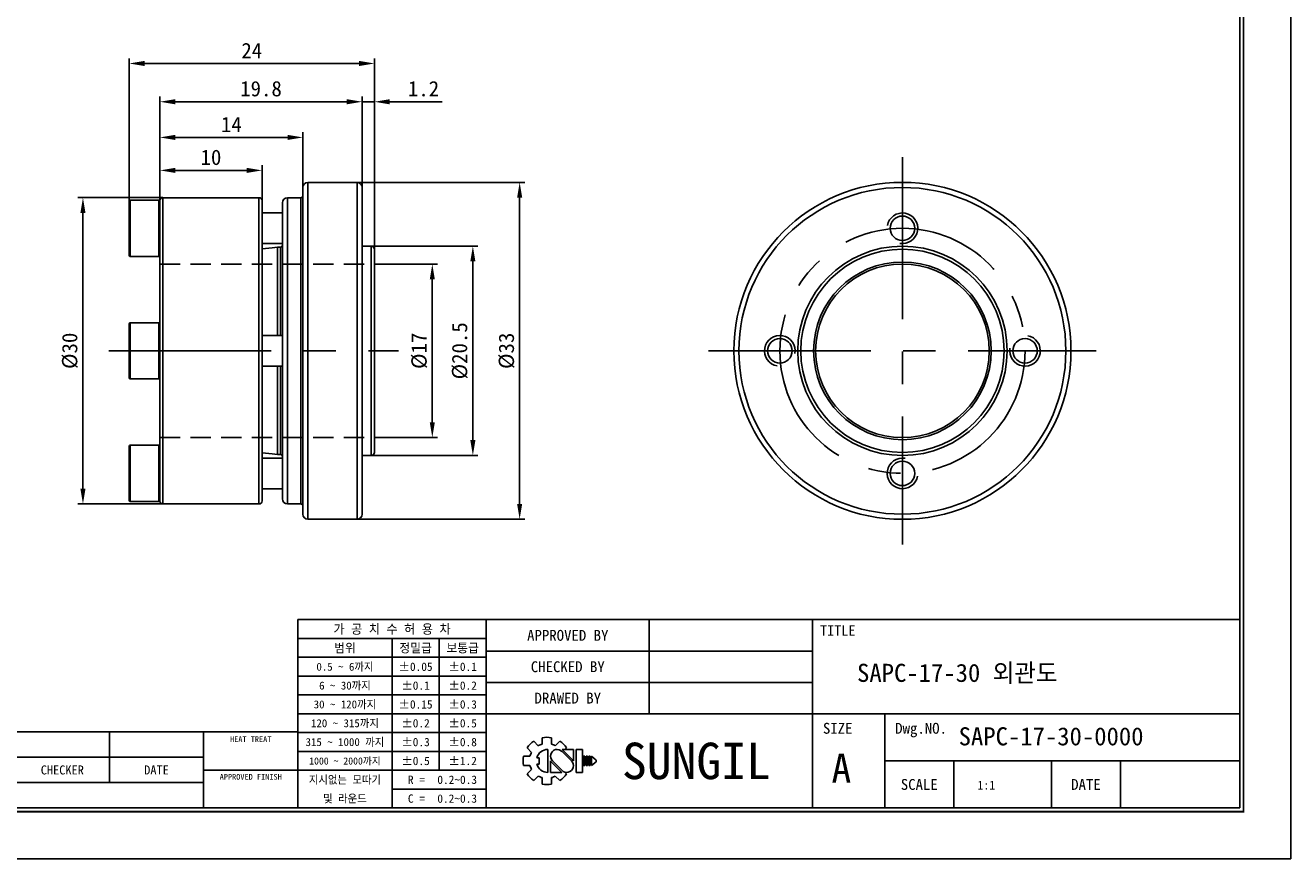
# Model space of a CAD drawing. Header units: millimetres. Extents: x 0 to 211, y 0 to 149.
# Tile 5 of 6: x 87 to 211, y 0 to 82. Entities that reach past the tile are written whole.
import ezdxf
from ezdxf.enums import TextEntityAlignment as Align

# ---------------------------------------------------------------- set-up
doc = ezdxf.new("R2010")
doc.units = ezdxf.units.MM
doc.linetypes.add('CENTER', pattern=[50.8, 31.75, -6.35, 6.35, -6.35])
doc.linetypes.add('DASHED', pattern=[0.75, 0.5, -0.25])
doc.layers.get('DEFPOINTS').update_dxf_attribs({"linetype": 'CONTINUOUS'})
for name, color, linetype in [('center', 1, 'CENTER'), ('hidden', 2, 'DASHED'), ('L1', 7, 'CONTINUOUS'), ('OUTLINE', 7, 'CONTINUOUS'), ('thread', 5, 'CONTINUOUS')]:
    doc.layers.add(name, color=color, linetype=linetype)
doc.dimstyles.get("Standard").update_dxf_attribs({"dimtxt": 1.5, "dimasz": 1.5, "dimexe": 0.5, "dimexo": 0, "dimgap": 0.5, "dimtad": 1, "dimdec": 3, "dimzin": 11, "dimdsep": 46, "dimtxsty": 'Standard', "dimcen": 0, "dimclrd": 5, "dimclre": 5, "dimclrt": 3, "dimadec": 0, "dimazin": 0, "dimtfac": 0.6, "dimtdec": 3, "dimtmove": 0, "dimatfit": 3, "dimfxl": 0, "dimtolj": 1, "dimtzin": 11, "dimarcsym": 0})

# ---------------------------------------------------------------- blocks, each defined once
blk = doc.blocks.new('표제란')
at = {"layer": 'L1', "color": 0}
for p, q in [((297, 0), (297, 210)), ((0, 0), (297, 0))]:
    blk.add_line(p, q, dxfattribs=at)
at = {"layer": 'L1'}
for p, q in [((290, 33), (160, 33)), ((160, 33), (160, 7)), ((186, 33), (186, 7)), ((208.5, 33), (208.5, 20)), ((231, 33), (231, 7)), ((186, 30.4), (160, 30.4)), ((173, 30.4), (173, 7)), ((179.5, 30.4), (179.5, 12.2)), ((231, 28.67), (186, 28.67)), ((186, 27.8), (160, 27.8)), ((186, 25.2), (160, 25.2)), ((231, 24.33), (186, 24.33)), ((186, 22.6), (160, 22.6)), ((186, 20), (160, 20)), ((290, 20), (186, 20)), ((241, 20), (241, 7)), ((160, 17.5), (62, 17.5)), ((134, 17.5), (134, 10.5)), ((147, 17.5), (147, 7)), ((186, 17.4), (160, 17.4)), ((192.55, 16.22), (193.17, 15.6)), ((193.7, 16.69), (193.7, 15.81)), ((195, 16.69), (195, 15.81)), ((195.52, 15.6), (196.14, 16.22)), ((147, 14), (62, 14)), ((186, 14.8), (160, 14.8)), ((191.15, 14.15), (192.03, 14.15)), ((191.15, 14.15), (192.03, 14.15)), ((191.63, 15.3), (192.25, 14.68)), ((194.5, 15.08), (194.5, 11.92)), ((197.74, 13.5), (196.41, 14.83)), ((198.02, 13.53), (196.47, 15.08)), ((196.47, 15.08), (198.02, 15.08)), ((196.84, 15.08), (197.06, 15.3)), ((198.02, 15.08), (198.02, 13.5)), ((198.39, 15.08), (198.39, 11.92)), ((198.39, 15.08), (199.26, 15.08)), ((199.26, 15.08), (199.26, 11.92)), ((199.41, 14.15), (199.41, 12.85)), ((199.41, 14.15), (199.62, 14.15)), ((199.62, 14.15), (199.62, 12.85)), ((199.78, 14.15), (199.78, 12.85)), ((199.78, 14.15), (199.99, 14.15)), ((199.99, 14.15), (199.99, 12.85)), ((200.14, 14.15), (200.14, 12.85)), ((200.14, 14.15), (200.36, 14.15)), ((200.36, 14.15), (200.36, 12.85)), ((200.51, 14.15), (200.51, 12.85)), ((200.51, 14.15), (201.16, 13.61)), ((191.15, 12.85), (192.03, 12.85)), ((191.63, 11.7), (192.25, 12.32)), ((192.98, 13.93), (193.28, 13.93)), ((192.98, 13.07), (193.28, 13.07)), ((193.28, 13.93), (193.28, 13.07)), ((194.86, 13.5), (194.86, 11.92)), ((194.86, 13.47), (196.42, 11.92)), ((195.14, 13.5), (196.47, 12.17)), ((199.41, 12.85), (199.62, 12.85)), ((199.78, 12.85), (199.99, 12.85)), ((200.14, 12.85), (200.36, 12.85)), ((201.16, 13.39), (200.51, 12.85)), ((201.16, 13.61), (201.16, 13.5)), ((201.16, 13.61), (201.16, 13.39)), ((201.16, 13.5), (201.16, 13.39)), ((290, 13.5), (241, 13.5)), ((250.5, 13.5), (250.5, 7)), ((264, 13.5), (264, 7)), ((273.5, 13.5), (273.5, 7)), ((147, 10.5), (62, 10.5)), ((147, 12.2), (160, 12.2)), ((186, 12.2), (160, 12.2)), ((192.55, 10.78), (193.17, 11.4)), ((193.7, 11.19), (193.7, 10.31)), ((194.86, 11.92), (196.42, 11.92)), ((195, 11.19), (195, 10.31)), ((195.52, 11.4), (196.14, 10.78)), ((196.79, 11.98), (197.06, 11.7)), ((198.39, 11.92), (199.26, 11.92)), ((186, 9.6), (173, 9.6))]:
    blk.add_line(p, q, dxfattribs=at)
at = {"layer": 'L1', "const_width": 0.25}
blk.add_lwpolyline([(290.5, 6.5), (290.5, 203.5), (10, 203.5), (10, 6.5)], close=True, dxfattribs=at)
at = {"layer": 'L1'}
blk.add_lwpolyline([(290, 7), (290, 203), (10.5, 203), (10.5, 7)], close=True, dxfattribs=at)
for centre, radius, start, end in [((194.35, 13.5), 3.26, 123.4943, 146.5057), ((194.35, 13.5), 2.4, 105.6872, 119.3128), ((194.35, 13.5), 3.26, 78.4943, 101.5057), ((194.35, 13.5), 2.4, 60.6872, 74.3128), ((194.35, 13.5), 3.26, 33.4943, 56.5057), ((194.35, 13.5), 3.26, 168.4943, 191.5057), ((194.35, 13.5), 2.4, 150.6872, 164.3128), ((194.5, 13.5), 1.58, 90, 164.0671), ((195.78, 14.16), 0.919, 43.2202, 225.8282), ((194.35, 13.5), 2.4, 195.6872, 209.3128), ((194.5, 13.5), 1.58, 195.9329, 270), ((197.1, 12.84), 0.919, 223.2202, 45.8282), ((194.35, 13.5), 3.26, 213.4943, 236.5057), ((194.35, 13.5), 2.4, 240.6872, 254.3128), ((194.35, 13.5), 2.4, 285.6872, 299.3128), ((194.35, 13.5), 3.26, 303.4943, 326.5057), ((194.35, 13.5), 3.26, 258.4943, 281.5057)]:
    blk.add_arc(centre, radius, start, end, dxfattribs=at)
for p in [(208.5, 28.67), (208.5, 24.33)]:
    blk.add_point(p, dxfattribs=at)
for s, height, p in [('가 공 치 수 허 용 차', 1.3, (173, 31.7)), ('APPROVED BY', 1.5, (197.25, 30.83)), ('TITLE', 1.444, (234.5, 31.5)), ('범위', 1.25, (166.5, 29.1)), ('정밀급', 1.25, (176.25, 29.1)), ('보통급', 1.25, (182.75, 29.1)), ('0.5 ~ 6까지', 1.1, (166.5, 26.5)), ('%%P0.05', 1.15, (176.25, 26.5)), ('%%P0.1', 1.15, (182.75, 26.5)), ('CHECKED BY', 1.5, (197.25, 26.5)), ('6 ~ 30까지', 1.1, (166.5, 23.9)), ('%%P0.1', 1.15, (176.25, 23.9)), ('%%P0.2', 1.15, (182.75, 23.9)), ('DRAWED BY', 1.5, (197.25, 22.17)), ('30 ~ 120까지', 1.1, (166.5, 21.3)), ('%%P0.15', 1.15, (176.25, 21.3)), ('%%P0.3', 1.15, (182.75, 21.3)), ('120 ~ 315까지', 1.1, (166.5, 18.7)), ('%%P0.2', 1.15, (176.25, 18.7)), ('%%P0.5', 1.15, (182.75, 18.7)), ('SIZE', 1.5, (234.5, 18)), ('Dwg.NO.', 1.5, (246, 18)), ('HEAT TREAT', 0.8, (153.5, 16.5)), ('315 ~ 1000 까지', 1.1, (166.5, 16.1)), ('%%P0.3', 1.15, (176.25, 16.1)), ('%%P0.8', 1.15, (182.75, 16.1)), ('SUNGIL', 5.032, (215, 13.5)), ('1000 ~ 2000까지', 0.99, (166.5, 13.49)), ('%%P0.5', 1.15, (176.25, 13.5)), ('%%P1.2', 1.15, (182.75, 13.5)), ('A', 4, (235, 12.5)), ('CHECKER', 1.25, (127.5, 12.25)), ('DATE', 1.25, (140.5, 12.25)), ('APPROVED FINISH', 0.8, (153.5, 11.3)), ('지시없는 모따기', 1.1, (166.5, 10.9)), ('R = ', 1.15, (176.75, 10.9)), ('SCALE', 1.5, (245.75, 10.25)), ('DATE', 1.5, (268.75, 10.25)), ('및 라운드', 1.1, (166.5, 8.3)), ('C = ', 1.15, (176.75, 8.3))]:
    blk.add_text(s, height=height, dxfattribs=at).set_placement(p, align=Align.MIDDLE_CENTER)
for tag, p in [('필렛', (179.25, 10.9)), ('모따기', (179.25, 8.3))]:
    blk.add_attdef(tag, text='', height=1.15, dxfattribs=at).set_placement(p, align=Align.MIDDLE_LEFT)
at = {"layer": 'OUTLINE', "ltscale": 0.5}
for tag, p, height in [('TITLE', (237.17, 24.41), 2.5), ('도번', (251.18, 15.64), 2.5), ('SCALE', (253.78, 9.55), 1.2), ('DATE', (277.02, 9.51), 1.2)]:
    blk.add_attdef(tag, p, '', height=height, dxfattribs=at)
blk = doc.blocks.new('*D24')
at = {"layer": 'DEFPOINTS', "color": 0}
for p in [(121.01, 58.24), (121.01, 41.24), (126.68, 41.24)]:
    blk.add_point(p, dxfattribs=at)
at = {"layer": 'OUTLINE', "color": 5, "lineweight": -2}
for p, q in [((121.01, 58.24), (127.18, 58.24)), ((126.68, 56.74), (126.68, 42.74)), ((121.01, 41.24), (127.18, 41.24))]:
    blk.add_line(p, q, dxfattribs=at)
at = {"layer": 'OUTLINE', "color": 5}
for points in [[(126.43, 56.74), (126.93, 56.74), (126.68, 58.24)], [(126.43, 42.74), (126.93, 42.74), (126.68, 41.24)]]:
    blk.add_solid(points, dxfattribs=at)
at = {"layer": 'OUTLINE', "color": 3, "insert": (125.41, 49.74), "char_height": 1.5, "attachment_point": 5, "rotation": 90}
blk.add_mtext('\\A1;%%c17', dxfattribs=at)
blk = doc.blocks.new('*D25')
at = {"layer": 'DEFPOINTS', "color": 0}
for p in [(120.71, 59.99), (120.71, 39.49), (130.65, 39.49)]:
    blk.add_point(p, dxfattribs=at)
at = {"layer": 'OUTLINE', "color": 5, "lineweight": -2}
for p, q in [((120.71, 59.99), (131.15, 59.99)), ((130.65, 58.49), (130.65, 40.99)), ((120.71, 39.49), (131.15, 39.49))]:
    blk.add_line(p, q, dxfattribs=at)
at = {"layer": 'OUTLINE', "color": 5}
for points in [[(130.4, 58.49), (130.9, 58.49), (130.65, 59.99)], [(130.4, 40.99), (130.9, 40.99), (130.65, 39.49)]]:
    blk.add_solid(points, dxfattribs=at)
at = {"layer": 'OUTLINE', "color": 3, "insert": (129.38, 49.74), "char_height": 1.5, "attachment_point": 5, "rotation": 90}
blk.add_mtext('\\A1;%%c20.5', dxfattribs=at)
blk = doc.blocks.new('*D26')
at = {"layer": 'DEFPOINTS', "color": 0}
for p in [(119.31, 66.24), (119.31, 33.24), (135.23, 33.24)]:
    blk.add_point(p, dxfattribs=at)
at = {"layer": 'OUTLINE', "color": 5, "lineweight": -2}
for p, q in [((119.31, 66.24), (135.73, 66.24)), ((135.23, 64.74), (135.23, 34.74)), ((119.31, 33.24), (135.73, 33.24))]:
    blk.add_line(p, q, dxfattribs=at)
at = {"layer": 'OUTLINE', "color": 5}
for points in [[(134.98, 64.74), (135.48, 64.74), (135.23, 66.24)], [(134.98, 34.74), (135.48, 34.74), (135.23, 33.24)]]:
    blk.add_solid(points, dxfattribs=at)
at = {"layer": 'OUTLINE', "color": 3, "insert": (133.96, 49.74), "char_height": 1.5, "attachment_point": 5, "rotation": 90}
blk.add_mtext('\\A1;%%c33', dxfattribs=at)
blk = doc.blocks.new('*D27')
at = {"layer": 'DEFPOINTS', "color": 0}
for p in [(100.31, 64.74), (92.48, 34.74), (100.31, 34.74)]:
    blk.add_point(p, dxfattribs=at)
at = {"layer": 'OUTLINE', "color": 5, "lineweight": -2}
for p, q in [((100.31, 64.74), (91.98, 64.74)), ((92.48, 63.24), (92.48, 36.24)), ((100.31, 34.74), (91.98, 34.74))]:
    blk.add_line(p, q, dxfattribs=at)
at = {"layer": 'OUTLINE', "color": 5}
for points in [[(92.23, 63.24), (92.73, 63.24), (92.48, 64.74)], [(92.23, 36.24), (92.73, 36.24), (92.48, 34.74)]]:
    blk.add_solid(points, dxfattribs=at)
at = {"layer": 'OUTLINE', "color": 3, "insert": (91.21, 49.74), "char_height": 1.5, "attachment_point": 5, "rotation": 90}
blk.add_mtext('\\A1;%%c30', dxfattribs=at)
blk = doc.blocks.new('*D28')
at = {"layer": 'DEFPOINTS', "color": 0}
for p in [(110.01, 67.41), (100.01, 64.39), (110.01, 64.27)]:
    blk.add_point(p, dxfattribs=at)
at = {"layer": 'OUTLINE', "color": 5, "lineweight": -2}
for p, q in [((100.01, 64.39), (100.01, 67.91)), ((101.51, 67.41), (108.51, 67.41)), ((110.01, 64.27), (110.01, 67.91))]:
    blk.add_line(p, q, dxfattribs=at)
at = {"layer": 'OUTLINE', "color": 5}
for points in [[(101.51, 67.66), (101.51, 67.16), (100.01, 67.41)], [(108.51, 67.66), (108.51, 67.16), (110.01, 67.41)]]:
    blk.add_solid(points, dxfattribs=at)
at = {"layer": 'OUTLINE', "color": 3, "insert": (105.01, 68.68), "char_height": 1.5, "attachment_point": 5}
blk.add_mtext('\\A1;10', dxfattribs=at)
blk = doc.blocks.new('*D29')
at = {"layer": 'DEFPOINTS', "color": 0}
for p in [(114.01, 70.64), (114.01, 65.49), (100.01, 64.39)]:
    blk.add_point(p, dxfattribs=at)
at = {"layer": 'OUTLINE', "color": 5, "lineweight": -2}
for p, q in [((100.01, 64.39), (100.01, 71.14)), ((101.51, 70.64), (112.51, 70.64)), ((114.01, 65.49), (114.01, 71.14))]:
    blk.add_line(p, q, dxfattribs=at)
at = {"layer": 'OUTLINE', "color": 5}
for points in [[(101.51, 70.89), (101.51, 70.39), (100.01, 70.64)], [(112.51, 70.89), (112.51, 70.39), (114.01, 70.64)]]:
    blk.add_solid(points, dxfattribs=at)
at = {"layer": 'OUTLINE', "color": 3, "insert": (107.01, 71.91), "char_height": 1.5, "attachment_point": 5}
blk.add_mtext('\\A1;14', dxfattribs=at)
blk = doc.blocks.new('*D30')
at = {"layer": 'DEFPOINTS', "color": 0}
for p in [(119.81, 74.13), (119.81, 65.74), (100.01, 64.39)]:
    blk.add_point(p, dxfattribs=at)
at = {"layer": 'OUTLINE', "color": 5, "lineweight": -2}
for p, q in [((100.01, 64.39), (100.01, 74.63)), ((119.81, 65.74), (119.81, 74.63)), ((101.51, 74.13), (118.31, 74.13))]:
    blk.add_line(p, q, dxfattribs=at)
at = {"layer": 'OUTLINE', "color": 5}
for points in [[(101.51, 74.38), (101.51, 73.88), (100.01, 74.13)], [(118.31, 74.38), (118.31, 73.88), (119.81, 74.13)]]:
    blk.add_solid(points, dxfattribs=at)
at = {"layer": 'OUTLINE', "color": 3, "insert": (109.91, 75.4), "char_height": 1.5, "attachment_point": 5}
blk.add_mtext('\\A1;19.8', dxfattribs=at)
blk = doc.blocks.new('*D31')
at = {"layer": 'DEFPOINTS', "color": 0}
for p in [(121.01, 74.13), (119.81, 65.74), (121.01, 59.69)]:
    blk.add_point(p, dxfattribs=at)
at = {"layer": 'OUTLINE', "color": 5, "lineweight": -2}
for p, q in [((119.81, 65.74), (119.81, 74.63)), ((121.01, 59.69), (121.01, 74.63)), ((118.31, 74.13), (116.81, 74.13)), ((119.81, 74.13), (121.01, 74.13)), ((122.51, 74.13), (127.63, 74.13))]:
    blk.add_line(p, q, dxfattribs=at)
at = {"layer": 'OUTLINE', "color": 5}
for points in [[(118.31, 74.38), (118.31, 73.88), (119.81, 74.13)], [(122.51, 74.38), (122.51, 73.88), (121.01, 74.13)]]:
    blk.add_solid(points, dxfattribs=at)
at = {"layer": 'OUTLINE', "color": 3, "insert": (125.82, 75.4), "char_height": 1.5, "attachment_point": 5}
blk.add_mtext('\\A1;1.2', dxfattribs=at)
blk = doc.blocks.new('*D32')
at = {"layer": 'DEFPOINTS', "color": 0}
for p in [(97.01, 77.88), (97.01, 64.39), (121.01, 59.69)]:
    blk.add_point(p, dxfattribs=at)
at = {"layer": 'OUTLINE', "color": 5, "lineweight": -2}
for p, q in [((97.01, 64.39), (97.01, 78.38)), ((121.01, 59.69), (121.01, 78.38)), ((119.51, 77.88), (98.51, 77.88))]:
    blk.add_line(p, q, dxfattribs=at)
at = {"layer": 'OUTLINE', "color": 5}
for points in [[(98.51, 78.13), (98.51, 77.63), (97.01, 77.88)], [(119.51, 78.13), (119.51, 77.63), (121.01, 77.88)]]:
    blk.add_solid(points, dxfattribs=at)
at = {"layer": 'OUTLINE', "color": 3, "insert": (109.01, 79.15), "char_height": 1.5, "attachment_point": 5}
blk.add_mtext('\\A1;24', dxfattribs=at)

msp = doc.modelspace()

# ---------------------------------------------------------------- linework, layer by layer
at = {"layer": 'center', "ltscale": 0.5}
for p, q in [((172.7034, 68.7123), (172.7034, 30.7627)), ((95.0247, 49.7375), (123.3676, 49.7375)), ((153.7286, 49.7375), (191.6782, 49.7375))]:
    msp.add_line(p, q, dxfattribs=at)
msp.add_circle((172.7034, 49.7375), 12, dxfattribs=at)
at = {"layer": 'hidden', "ltscale": 4}
for p, q in [((100.0085, 58.2374), (121.0082, 58.2374)), ((100.0085, 41.2376), (121.0082, 41.2376))]:
    msp.add_line(p, q, dxfattribs=at)
at = {"layer": 'OUTLINE'}
for p, q in [((114.0083, 65.7374), (114.0083, 33.7377)), ((119.3083, 66.2374), (114.5083, 66.2374)), ((114.5083, 66.2374), (114.5083, 33.2377)), ((119.3083, 66.2374), (119.3083, 33.2377)), ((119.8083, 65.7374), (119.8083, 33.7377)), ((99.9085, 64.4875), (97.1085, 64.4875)), ((97.1085, 64.4875), (97.1085, 58.9875)), ((99.9085, 58.9875), (99.9085, 64.4875)), ((100.0085, 64.4374), (100.0085, 35.0377)), ((109.7084, 64.7374), (100.3085, 64.7374)), ((100.3085, 64.7374), (100.3085, 34.7377)), ((109.7084, 64.7374), (109.7084, 34.7377)), ((110.0084, 64.4374), (110.0084, 35.0377)), ((113.8083, 64.7374), (112.5083, 64.7374)), ((112.5083, 64.7374), (112.5083, 34.7377)), ((113.8083, 64.7374), (113.8083, 34.7377)), ((97.0085, 59.0875), (97.0085, 64.3875)), ((112.0083, 63.2375), (110.0084, 63.2375)), ((112.0083, 64.2374), (112.0083, 35.2377)), ((110.0084, 60.2375), (112.0083, 60.2375)), ((111.0084, 59.8264), (110.0084, 59.73)), ((111.5132, 59.8874), (111.0084, 59.8388)), ((111.0084, 59.8264), (111.0084, 59.8388)), ((111.8083, 59.8874), (111.5132, 59.8874)), ((111.5132, 59.8874), (111.5132, 51.2375)), ((111.8083, 59.8874), (111.8083, 51.2375)), ((120.7083, 59.9874), (119.8083, 59.9874)), ((120.7083, 59.9874), (120.7083, 39.4876)), ((121.0082, 59.6874), (121.0082, 39.7876)), ((97.1085, 58.9875), (99.9085, 58.9875)), ((97.0085, 52.1854), (97.0085, 52.3875)), ((97.0085, 47.0875), (97.0085, 52.1854)), ((99.9085, 52.4875), (97.1085, 52.4875)), ((97.1085, 52.4875), (97.1085, 52.2778)), ((97.1085, 52.2778), (97.1085, 46.9875)), ((99.9085, 52.2778), (99.9085, 52.4875)), ((99.9085, 46.9875), (99.9085, 52.2778)), ((112.0083, 51.2375), (110.0084, 51.2375)), ((110.0084, 48.2375), (112.0083, 48.2375)), ((111.5132, 48.2375), (111.5132, 39.5876)), ((111.8083, 48.2375), (111.8083, 39.5876)), ((97.1085, 46.9875), (99.9085, 46.9875)), ((97.0085, 36.7224), (97.0085, 40.3875)), ((99.9085, 40.4875), (97.1085, 40.4875)), ((97.1085, 40.4875), (97.1085, 36.6841)), ((99.9085, 36.6841), (99.9085, 40.4875)), ((110.0084, 39.745), (111.0084, 39.6486)), ((111.0084, 39.6362), (111.0084, 39.6486)), ((112.0083, 39.2375), (110.0084, 39.2375)), ((111.0084, 39.6362), (111.5132, 39.5876)), ((111.5132, 39.5876), (111.8083, 39.5876)), ((119.8083, 39.4876), (120.7083, 39.4876)), ((97.0085, 35.0875), (97.0085, 36.7224)), ((97.1085, 36.6841), (97.1085, 34.9875)), ((99.9085, 34.9875), (99.9085, 36.6841)), ((110.0084, 36.2375), (112.0083, 36.2375)), ((97.1085, 34.9875), (99.9085, 34.9875)), ((100.3085, 34.7377), (109.7084, 34.7377)), ((112.5083, 34.7377), (113.8083, 34.7377)), ((114.5083, 33.2377), (119.3083, 33.2377))]:
    msp.add_line(p, q, dxfattribs=at)
for centre, radius in [((172.7034, 49.7375), 16.4998), ((172.7034, 49.7375), 15.9998), ((172.7034, 61.7375), 1.2), ((172.7034, 49.7375), 10.2499), ((172.7034, 49.7375), 9.9499), ((172.7034, 49.7375), 8.6999), ((172.7034, 49.7375), 8.4999), ((160.7034, 49.7375), 1.2), ((184.7034, 49.7375), 1.2), ((172.7034, 37.7375), 1.2)]:
    msp.add_circle(centre, radius, dxfattribs=at)
for centre, radius, start, end in [((114.5083, 65.7374), 0.5, 90, 180), ((119.3083, 65.7374), 0.5, 0, 90), ((97.1085, 64.3875), 0.1, 90, 180), ((99.9085, 64.3875), 0.1, 0, 90), ((100.3085, 64.4374), 0.3, 90, 180), ((109.7084, 64.4374), 0.3, 0, 90), ((112.5083, 64.2374), 0.5, 90, 180), ((113.8083, 64.9374), 0.2, 270, 0), ((111.8083, 60.0874), 0.2, 270, 0), ((120.7083, 59.6874), 0.3, 0, 90), ((97.1085, 59.0875), 0.1, 180, 270), ((99.9085, 59.0875), 0.1, 270, 0), ((97.1085, 52.3875), 0.1, 90, 180), ((99.9085, 52.3875), 0.1, 0, 90), ((97.1085, 47.0875), 0.1, 180, 270), ((99.9085, 47.0875), 0.1, 270, 0), ((97.1085, 40.3875), 0.1, 90, 180), ((99.9085, 40.3875), 0.1, 0, 90), ((120.7083, 39.7876), 0.3, 270, 0), ((111.8083, 39.3876), 0.2, 0, 90), ((97.1085, 35.0875), 0.1, 180, 270), ((99.9085, 35.0875), 0.1, 270, 0), ((100.3085, 35.0377), 0.3, 180, 270), ((109.7084, 35.0377), 0.3, 270, 0), ((112.5083, 35.2377), 0.5, 180, 270), ((113.8083, 34.5377), 0.2, 0, 90), ((114.5083, 33.7377), 0.5, 180, 270), ((119.3083, 33.7377), 0.5, 270, 0)]:
    msp.add_arc(centre, radius, start, end, dxfattribs=at)
at = {"layer": 'thread'}
for centre, start, end in [((172.7034, 61.7375), 260, 170), ((160.7034, 49.7375), 350, 260), ((184.7034, 49.7375), 170, 80), ((172.7034, 37.7375), 80, 350)]:
    msp.add_arc(centre, 1.5, start, end, dxfattribs=at)

# ---------------------------------------------------------------- block references
at = {"layer": 'OUTLINE'}
ref = msp.add_blockref('표제란', (0, 0), dxfattribs=dict(at, xscale=0.7094697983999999, yscale=0.7094697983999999, zscale=0.7094697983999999))
ref.add_attrib('SCALE', '1:1', (180.05, 6.7772), dxfattribs={"ltscale": 0.5, "height": 0.85136})
ref.add_attrib('도번', 'SAPC-17-30-0000', (178.2055, 11.0978), dxfattribs={"ltscale": 0.5, "height": 1.773674})
ref.add_attrib('TITLE', 'SAPC-17-30 외관도', (168.2619, 17.3152), dxfattribs={"ltscale": 0.5, "height": 1.773674})
ref.add_attrib('필렛', '0.2~0.3', dxfattribs={"layer": 'L1', "height": 0.81589}).set_placement((127.1725, 7.7332), align=Align.MIDDLE_LEFT)
ref.add_attrib('모따기', '0.2~0.3', dxfattribs={"layer": 'L1', "height": 0.81589}).set_placement((127.1725, 5.8886), align=Align.MIDDLE_LEFT)

# ---------------------------------------------------------------- dimensions: what is measured, and where the dimension line sits
for base, p1, p2, picture, middle in [((97.0085, 77.8751), (121.0082, 59.6874), (97.0085, 64.3875), '*D32', (109.0084, 79.1451)), ((119.8083, 74.1279), (100.0085, 64.3875), (119.8083, 65.7374), '*D30', (109.9084, 75.3989)), ((121.0082, 74.1279), (119.8083, 65.7374), (121.0082, 59.6874), '*D31', (125.8215, 75.3989)), ((114.0083, 70.6366), (100.0085, 64.3875), (114.0083, 65.487), '*D29', (107.0084, 71.9076)), ((110.0084, 67.4115), (100.0085, 64.3875), (110.0084, 64.2674), '*D28', (105.0084, 68.6824))]:
    dim = msp.add_linear_dim(base=base, p1=p1, p2=p2, dimstyle='Standard', dxfattribs=at)
    dim.commit()
    dim.dimension.update_dxf_attribs({"geometry": picture, "text_midpoint": middle})
for base, p1, p2, picture, middle in [((135.2335, 33.2377), (119.3083, 66.2374), (119.3083, 33.2377), '*D26', (133.9645, 49.7375)), ((92.4794, 34.7377), (100.3085, 64.7374), (100.3085, 34.7377), '*D27', (91.2104, 49.7375)), ((130.6506, 39.4876), (120.7083, 59.9874), (120.7083, 39.4876), '*D25', (129.3816, 49.7375)), ((126.6803, 41.2376), (121.0082, 58.2374), (121.0082, 41.2376), '*D24', (125.4093, 49.7375))]:
    dim = msp.add_linear_dim(base=base, p1=p1, p2=p2, angle=90, text='%%c<>', dimstyle='Standard', dxfattribs=at)
    dim.commit()
    dim.dimension.update_dxf_attribs({"geometry": picture, "text_midpoint": middle})

doc.saveas('drawing.dxf')
